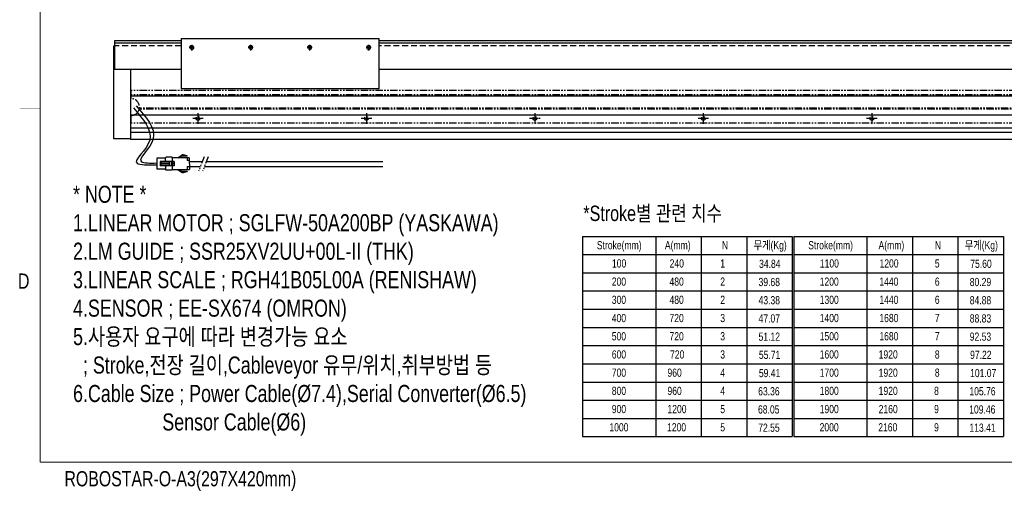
# Model space of a CAD drawing. Extents: x 4 to 2311, y -23 to 1597.
# Tile 1 of 20: x 6 to 1175, y -23 to 535. Entities that reach past the tile are written whole.
import ezdxf
from ezdxf.enums import TextEntityAlignment as Align

# ---------------------------------------------------------------- set-up
doc = ezdxf.new("R2010")
doc.units = 0
doc.header["$LTSCALE"] = 7
doc.header["$MEASUREMENT"] = 0
for name, pattern in [('CENTER', [2, 1.25, -0.25, 0.25, -0.25]), ('CENTER2', [28.575, 19.05, -3.175, 3.175, -3.175]), ('DASHED', [0.75, 0.5, -0.25]), ('PHANTOM', [2.5, 1.25, -0.25, 0.25, -0.25, 0.25, -0.25])]:
    doc.linetypes.add(name, pattern=pattern)
doc.layers.get('0').update_dxf_attribs({"linetype": 'CONTINUOUS'})
for name, color, linetype in [('2', 4, 'CONTINUOUS'), ('3', 4, 'CONTINUOUS'), ('C', 1, 'CENTER2'), ('CL', 1, 'CENTER'), ('D', 4, 'CONTINUOUS'), ('HIDDEN', 5, 'DASHED'), ('PHANTOM', 6, 'PHANTOM')]:
    doc.layers.add(name, color=color, linetype=linetype)
doc.styles.get("Standard").update_dxf_attribs({"font": 'Gulim.ttf', "width": 0.8})

# ---------------------------------------------------------------- blocks, each defined once
blk = doc.blocks.new('M5-b')
blk.add_circle((0, 0), 2.07)
at = {"layer": 'C'}
for p, q in [((3, 0), (-3, 0)), ((0, 3), (0, -3))]:
    blk.add_line(p, q, dxfattribs=at)
at = {"layer": 'D'}
blk.add_arc((0, 0), 2.5, 255, 165, dxfattribs=at)
blk = doc.blocks.new('A$C23AD1662')
for p, q in [((0, 17.5), (0, 3.5)), ((0, 17.5), (20.5, 17.5)), ((0, 14), (2.7, 14)), ((2.7, 19.7), (4.1, 19.7)), ((2.7, 19.2), (2.7, 19.7)), ((2.7, 19.2), (9.2, 19.2)), ((2.7, 17.5), (2.7, 14)), ((4.1, 20.1), (4.1, 19.7)), ((4.1, 20.1), (5.6, 20.1)), ((5.6, 20.5), (5.6, 20.1)), ((5.6, 20.5), (7.1, 20.5)), ((7.1, 21), (8.6, 21)), ((7.1, 21), (7.1, 20.5)), ((13.8, 17.5), (8.6, 21)), ((18, 13.1), (18, 7.9)), ((18, 13.1), (20.5, 13.1)), ((18.4, 13.1), (18.4, 7.9)), ((20.5, 18.2), (20.5, 2.7)), ((20.5, 18.2), (27.5, 18.2)), ((20.5, 17.5), (20.5, 3.5)), ((20.5, 13), (34.7, 13)), ((21.5, 13), (21.5, 8)), ((24, 13), (24, 8)), ((24, 12.5), (33.7, 12.5)), ((28.5, 17.2), (28.5, 13)), ((28.5, 17), (38.7, 17)), ((33.7, 13), (33.7, 8)), ((34.7, 13), (34.7, 8)), ((38.7, 17), (38.7, 4)), ((0, 11), (0, 11)), ((2.7, 7), (0, 7)), ((20.5, 3.5), (0, 3.5)), ((2.7, 7), (2.7, 3.5)), ((9.2, 1.7), (2.7, 1.7)), ((2.7, 1.7), (2.7, 1.3)), ((4.1, 1.3), (2.7, 1.3)), ((4.1, 1.3), (4.1, 0.9)), ((5.6, 0.9), (4.1, 0.9)), ((5.6, 0.9), (5.6, 0.4)), ((7.1, 0.4), (5.6, 0.4)), ((7.1, 0.4), (7.1, 0)), ((13.8, 3.5), (8.6, 0)), ((18, 7.9), (20.5, 7.9)), ((18.4, 10.5), (20.5, 10.5)), ((20.5, 8), (34.7, 8)), ((20.5, 2.7), (27.5, 2.7)), ((24, 10.7), (33.7, 10.7)), ((24, 10.2), (33.7, 10.2)), ((24, 8.5), (33.7, 8.5)), ((28.5, 8), (28.5, 3.7)), ((28.5, 4), (38.7, 4)), ((8.6, 0), (7.1, 0))]:
    blk.add_line(p, q)
for centre, radius, start, end in [((9.2, 15.7), 3.49, 30, 90), ((27.5, 17.2), 1, 0, 90), ((9.2, 5.2), 3.49, 270, 330), ((27.5, 3.7), 1, 270, 0)]:
    blk.add_arc(centre, radius, start, end)
blk = doc.blocks.new('A$C67637538')
for p, q in [((1559, 39.3), (0, 39.3)), ((0, 29.8), (0, 39.3)), ((0, 0.8), (0, 9.8)), ((1559, 0.8), (0, 0.8))]:
    blk.add_line(p, q)
at = {"linetype": 'ByBlock'}
for p, q in [((1559, 34.3), (0, 34.3)), ((1559, 33.3), (0, 33.3)), ((1549.3, 17.3), (9.7, 17.3)), ((1549.1, 18.3), (9.9, 18.3))]:
    blk.add_line(p, q, dxfattribs=at)
for centre in [(79.5, 6.3), (279.5, 6.3), (479.5, 6.3), (679.5, 6.3), (879.5, 6.3)]:
    blk.add_circle(centre, 2.25)
blk.add_arc((0, 19.8), 10, 270, 90, dxfattribs=at)
at = {"layer": 'CL', "linetype": 'CENTER', "ltscale": 0.25}
for p, q in [((79.5, 12.5), (79.5, 0)), ((279.5, 12.5), (279.5, 0)), ((479.5, 12.5), (479.5, 0)), ((679.5, 12.5), (679.5, 0)), ((879.5, 12.5), (879.5, 0)), ((85.8, 6.3), (73.3, 6.3)), ((285.8, 6.3), (273.3, 6.3)), ((485.8, 6.3), (473.3, 6.3)), ((685.8, 6.3), (673.3, 6.3)), ((885.8, 6.3), (873.3, 6.3))]:
    blk.add_line(p, q, dxfattribs=at)

msp = doc.modelspace()

# ---------------------------------------------------------------- linework, layer by layer
for p, q in [((117.194, 393.76), (117.194, 503.76001)), ((117.194, 503.76001), (118.14701, 503.76001)), ((118.14701, 509.76001), (118.14701, 475.76001)), ((197.194, 509.76001), (118.14701, 509.76001)), ((197.194, 507.26001), (118.14701, 507.26001)), ((197.194, 512.76001), (197.194, 474.26)), ((197.194, 512.76001), (432.194, 512.76001)), ((432.194, 452.76), (432.194, 512.76001)), ((1716.14701, 509.76001), (432.194, 509.76001)), ((1716.14701, 507.26001), (432.194, 507.26001)), ((197.194, 475.76001), (118.14701, 475.76001)), ((137.194, 475.76001), (137.194, 393.76)), ((197.194, 474.26), (197.194, 474.26)), ((197.194, 474.26), (197.194, 452.76)), ((1716.14701, 475.76001), (432.194, 475.76001)), ((1697.194, 444.26), (137.194, 444.26)), ((137.194, 444.26), (137.194, 392.76)), ((432.194, 452.76001), (197.194, 452.76001)), ((1697.194, 421.76), (137.194, 421.76)), ((1697.194, 406.36), (137.194, 406.36)), ((1697.194, 401.16), (137.194, 401.16)), ((137.194, 393.76), (117.194, 393.76)), ((1697.194, 392.76), (137.194, 392.76)), ((206.94616, 366.88949), (222.41086, 366.88949)), ((227.28886, 366.88949), (436.73397, 366.88949)), ((206.92366, 360.64636), (219.99512, 360.64636)), ((224.87312, 360.64636), (436.73397, 360.64636))]:
    msp.add_line(p, q)
at = {"const_width": 1.2}
for points in [[(30, 1564), (30, 10)], [(30, 10), (2310, 10)]]:
    msp.add_lwpolyline(points, dxfattribs=at)
for points, knots in [([(143.7689, 432.74687), (155.48533, 419.55068), (178.32129, 393.83058), (137.08535, 364.90858), (160.02715, 364.67514), (168.27642, 365.02522)], [0, 0, 0, 0, 45.9604171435, 89.5793224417, 110.0213125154, 110.0213125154, 110.0213125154, 110.0213125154]), ([(140.4839, 430.41287), (151.76173, 417.33314), (174.12632, 391.39525), (130.16296, 362.14026), (157.80938, 362.57464), (168.27642, 362.92984)], [0, 0, 0, 0, 44.9353159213, 89.1093678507, 114.2614506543, 114.2614506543, 114.2614506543, 114.2614506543])]:
    msp.add_open_spline(points, degree=3, knots=knots)
at = {"layer": '2'}
for p, q in [((673.8018, 277.935), (922.7526, 277.935)), ((673.8018, 277.935), (673.8018, 40.335)), ((760.7526, 277.935), (760.7526, 40.335)), ((814.7526, 277.935), (814.7526, 40.335)), ((868.7526, 277.935), (868.7526, 40.335)), ((868.7526, 277.935), (868.7526, 40.335)), ((922.7526, 277.935), (922.7526, 40.335)), ((924.5526, 277.935), (924.5526, 40.335)), ((924.5526, 277.935), (1173.5034, 277.935)), ((924.5526, 277.935), (924.5526, 40.335)), ((1011.5034, 277.935), (1011.5034, 40.335)), ((1065.5034, 277.935), (1065.5034, 40.335)), ((1065.5034, 277.935), (1065.5034, 40.335)), ((1119.5034, 277.935), (1119.5034, 40.335)), ((1173.5034, 277.935), (1173.5034, 40.335)), ((673.8018, 256.335), (922.7526, 256.335)), ((924.5526, 256.335), (1173.5034, 256.335)), ((673.8018, 234.735), (922.7526, 234.735)), ((924.5526, 234.735), (1173.5034, 234.735)), ((673.8018, 213.135), (922.7526, 213.135)), ((924.5526, 213.135), (1173.5034, 213.135)), ((673.8018, 191.535), (922.7526, 191.535)), ((924.5526, 191.535), (1173.5034, 191.535)), ((673.8018, 169.935), (922.7526, 169.935)), ((924.5526, 169.935), (1173.5034, 169.935)), ((673.8018, 148.335), (922.7526, 148.335)), ((924.5526, 148.335), (1173.5034, 148.335)), ((673.8018, 126.735), (922.7526, 126.735)), ((924.5526, 126.735), (1173.5034, 126.735)), ((673.8018, 105.135), (922.7526, 105.135)), ((924.5526, 105.135), (1173.5034, 105.135)), ((673.8018, 83.535), (922.7526, 83.535)), ((924.5526, 83.535), (1173.5034, 83.535)), ((673.8018, 61.935), (922.7526, 61.935)), ((924.5526, 61.935), (1173.5034, 61.935)), ((673.8018, 40.335), (922.7526, 40.335)), ((924.5526, 40.335), (1173.5034, 40.335))]:
    msp.add_line(p, q, dxfattribs=at)
at = {"layer": '3', "const_width": 0.3}
msp.add_lwpolyline([(6, 430), (30, 430)], dxfattribs=at)
at = {"layer": 'HIDDEN', "color": 3, "ltscale": 2}
for p, q in [((197.194, 503.76001), (118.14701, 503.76001)), ((1716.14701, 503.76001), (432.194, 503.76001))]:
    msp.add_line(p, q, dxfattribs=at)
at = {"layer": 'PHANTOM'}
for p, q in [((224.56142, 372.44732), (217.83442, 355.06232)), ((229.43942, 372.44732), (222.71242, 355.06232))]:
    msp.add_line(p, q, dxfattribs=at)

# ---------------------------------------------------------------- block references
for p in [(209.694, 501.76001), (279.694, 501.76001), (349.694, 501.76001), (419.694, 501.76001)]:
    msp.add_blockref('M5-b', p)
at = {"xscale": -1, "rotation": 0.1720048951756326}
msp.add_blockref('A$C23AD1662', (206.97919, 353.72716), dxfattribs=at)
at = {"layer": 'PHANTOM'}
msp.add_blockref('A$C67637538', (137.694, 411.51), dxfattribs=at)

# ---------------------------------------------------------------- texts
at = {"attachment_point": 1}
for s, insert, char_height in [('* NOTE *\\P1.LINEAR MOTOR ; SGLFW-50A200BP (YASKAWA)\\P2.LM GUIDE ; SSR25XV2UU+00L-II (THK)\\P3.LINEAR SCALE ; RGH41B05L00A (RENISHAW)\\P4.SENSOR ; EE-SX674 (OMRON)\\P5.사용자 요구에 따라 변경가능 요소\\P  ; Stroke,전장 길이,Cableveyor 유무/위치,취부방법 등\\P6.Cable Size ; Power Cable(%%C7.4),Serial Converter(%%C6.5)\\P                  Sensor Cable(%%C6)\\P\\P            ', (68.8894, 337.941), 20.25), ('*Stroke{\\f굴림|b0|i0|c129|p49;별} {\\f굴림|b0|i0|c129|p49;관련} {\\f굴림|b0|i0|c129|p49;치수}', (674.74945, 314.33575), 18.225), ('Stroke(mm)', (690.7677, 272.28768), 9.72), ('무게(Kg)', (876.9507, 272.28768), 9.72), ('Stroke(mm)', (941.721, 272.28768), 9.72), ('무게(Kg)', (1127.7015, 272.28768), 9.72), ('34.84', (883.37027, 250.23074), 9.72), ('75.60', (1134.12107, 250.23074), 9.72), ('39.68', (882.75827, 228.63074), 9.72), ('80.29', (1133.50907, 228.63074), 9.72), ('43.38', (882.75827, 207.03074), 9.72), ('84.88', (1133.50907, 207.03074), 9.72), ('47.07', (882.75827, 185.43074), 9.72), ('88.83', (1133.50907, 185.43074), 9.72), ('51.12', (882.75827, 163.83074), 9.72), ('92.53', (1133.50907, 163.83074), 9.72), ('55.71', (883.15067, 142.23074), 9.72), ('97.22', (1133.90147, 142.23074), 9.72), ('59.41', (883.15157, 120.63074), 9.72), ('101.07', (1133.90237, 120.63074), 9.72), ('63.36', (882.32159, 99.03074), 9.72), ('105.76', (1133.07239, 99.03074), 9.72), ('68.05', (882.12089, 77.43074), 9.72), ('109.46', (1132.87169, 77.43074), 9.72), ('72.55', (882.36929, 55.83074), 9.72), ('113.41', (1133.12009, 55.83074), 9.72)]:
    msp.add_mtext(s, dxfattribs=dict(at, insert=insert, char_height=char_height))
at = {"char_height": 9.72, "width": 38.691, "attachment_point": 1}
for s, insert in [('A(mm)', (771.55602, 272.28768)), ('N', (839.2047, 272.28768)), ('A(mm)', (1025.22912, 272.28768)), ('N', (1092.0552, 272.28768)), ('100', (708.7245, 250.68768)), ('240', (777.20316, 250.68768)), ('1', (837.31704, 250.68768)), ('1100', (955.52844, 250.68768)), ('1200', (1026.37392, 250.68768)), ('5', (1092.0552, 250.68768)), ('200', (708.53766, 229.08768)), ('480', (777.01632, 229.08768)), ('2', (837.31704, 229.08768)), ('1200', (955.3416, 229.08768)), ('1440', (1026.18708, 229.08768)), ('6', (1092.0552, 229.08768)), ('300', (708.53766, 207.48768)), ('480', (777.01632, 207.48768)), ('2', (837.31704, 207.48768)), ('1300', (955.3416, 207.48768)), ('1440', (1026.18708, 207.48768)), ('6', (1092.0552, 207.48768)), ('400', (708.53766, 185.88768)), ('720', (777.01632, 185.88768)), ('3', (837.31704, 185.88768)), ('1400', (955.3416, 185.88768)), ('1680', (1026.18708, 185.88768)), ('7', (1092.0552, 185.88768)), ('500', (708.53766, 164.28768)), ('720', (777.01632, 164.28768)), ('3', (837.31704, 164.28768)), ('1500', (955.3416, 164.28768)), ('1680', (1026.18708, 164.28768)), ('7', (1092.0552, 164.28768)), ('600', (708.53766, 142.68768)), ('720', (777.68358, 142.68768)), ('3', (837.31704, 142.68768)), ('1600', (955.3416, 142.68768)), ('1920', (1025.37168, 142.68768)), ('8', (1092.0552, 142.68768)), ('700', (708.53766, 121.08768)), ('960', (774.62088, 121.08768)), ('4', (837.31704, 121.08768)), ('1700', (955.3416, 121.08768)), ('1920', (1025.37168, 121.08768)), ('8', (1092.0552, 121.08768)), ('800', (708.53766, 99.48768)), ('960', (774.62088, 99.48768)), ('4', (837.31704, 99.48768)), ('1800', (955.3416, 99.48768)), ('1920', (1025.37168, 99.48768)), ('8', (1091.16204, 99.48768)), ('900', (708.53766, 77.88768)), ('1200', (774.62088, 77.88768)), ('5', (837.31704, 77.88768)), ('1900', (955.3416, 77.88768)), ('2160', (1025.37168, 77.88768)), ('9', (1091.16204, 77.88768)), ('1000', (705.6627, 56.28768)), ('1200', (774.14136, 56.28768)), ('5', (837.31704, 56.28768)), ('2000', (955.2498, 56.28768)), ('2160', (1024.89216, 56.28768)), ('9', (1091.16204, 56.28768))]:
    msp.add_mtext(s, dxfattribs=dict(at, insert=insert))
at = {"layer": '3', "width": 0.8}
for s, p in [('D', (10.3062, 224.8678)), ('ROBOSTAR-O-A3(297X420mm)', (196.3086, -11.8328))]:
    msp.add_text(s, height=18, dxfattribs=at).set_placement(p, align=Align.MIDDLE)

doc.saveas('drawing.dxf')
